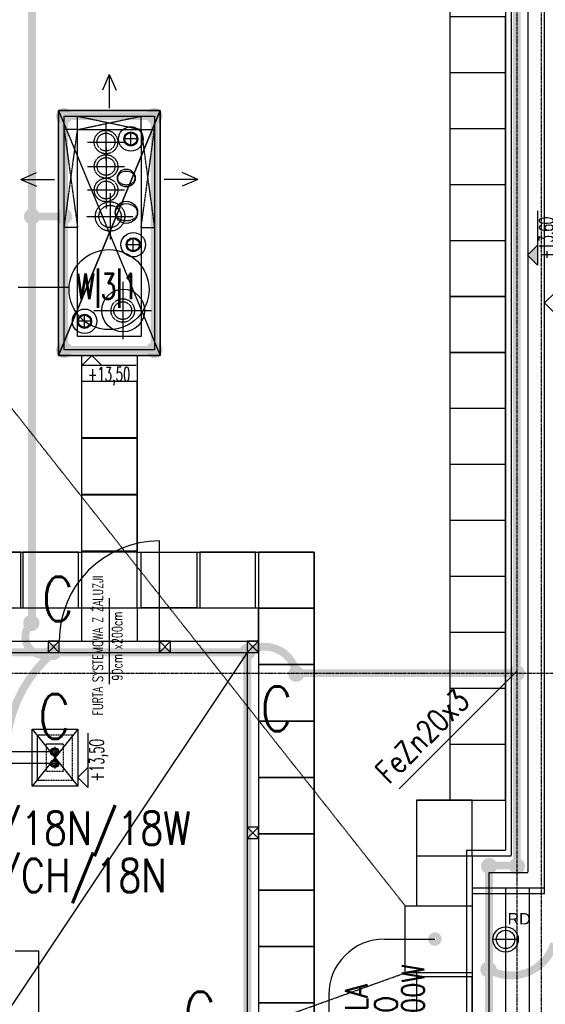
# Model space of a CAD drawing. Extents: x 3880 to 129921, y -116796 to -57711.
# Tile 53 of 110: x 52962 to 53433, y -94540 to -93656. Entities that reach past the tile are written whole.
import ezdxf
from ezdxf.enums import TextEntityAlignment as Align

# ---------------------------------------------------------------- set-up
doc = ezdxf.new("R2010")
doc.units = 0
doc.header["$LTSCALE"] = 2
for name, pattern in [('CENTER', [2, 1.25, -0.25, 0.25, -0.25]), ('DASHED', [0.75, 0.5, -0.25]), ('DASHED2', [0.375, 0.25, -0.125])]:
    doc.linetypes.add(name, pattern=pattern)
doc.layers.get('0').update_dxf_attribs({"color": 101, "linetype": 'CONTINUOUS'})
for name, color, linetype in [('Drz-widok', 5, 'CONTINUOUS'), ('E35', 6, 'CONTINUOUS'), ('E50', 3, 'CONTINUOUS'), ('FLUID-W.1', 7, 'CONTINUOUS'), ('FLUID-W.1a', 7, 'CONTINUOUS'), ('Ins-co', 2, 'CONTINUOUS'), ('Ins-kan', 54, 'CONTINUOUS'), ('Ins-went', 141, 'CONTINUOUS'), ('Ins-wod', 152, 'CONTINUOUS'), ('m-went-urządzenia', 51, 'CONTINUOUS'), ('Opis-rzedne', 52, 'CONTINUOUS'), ('Os-osie glowne', 1, 'CENTER'), ('Pzt-chodniki-hatch', 252, 'CONTINUOUS'), ('Sc-metal', 141, 'CONTINUOUS'), ('Sch-opis', 51, 'CONTINUOUS'), ('W-idok', 9, 'CONTINUOUS'), ('W-izol-w', 144, 'CONTINUOUS'), ('W-widok-spadki', 61, 'CONTINUOUS')]:
    doc.layers.add(name, color=color, linetype=linetype)
doc.styles.add('dwg_opis podstawowy', font='romans.shx', dxfattribs={"width": 0.9})
doc.styles.add('ROMANS', font='romans', dxfattribs={"width": 0.85})
doc.styles.add('TYTUL2', font='ARIAL.TTF')

# ---------------------------------------------------------------- blocks, each defined once
blk = doc.blocks.new('dwg_kota kons 50')
blk.add_hatch(color=256).paths.add_polyline_path([(9, 8.999999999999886), (-9, 9), (0, 0)])
blk.add_lwpolyline([(39.75, 9), (-9, 9), (0, 0), (9, 9)])
at = {"style": 'dwg_opis podstawowy', "width": 0.6}
blk.add_attdef('KOTA_KONS', text='', height=12.75, dxfattribs=at).set_placement((15.375, 8.25), align=Align.BOTTOM_CENTER)
blk = doc.blocks.new('dwg_kota arch 50')
blk.add_lwpolyline([(39.75, 9), (-9, 9), (0, 0), (9, 9)])
at = {"style": 'dwg_opis podstawowy', "width": 0.6}
blk.add_attdef('KOTA_ARCH', text='', height=12.75, dxfattribs=at).set_placement((15.375, 8.25), align=Align.BOTTOM_CENTER)
blk = doc.blocks.new('_kdjkgjksjhgkfhh')
for p, q in [((1.746229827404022e-10, 11.25), (-1.746229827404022e-10, -11.25)), ((-11.25, 1.746229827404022e-10), (11.25, -1.746229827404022e-10))]:
    blk.add_line(p, q)
for centre, radius in [((-5.820766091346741e-11, -2.91038304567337e-11), 11.34407736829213), ((-5.820766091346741e-11, 0), 8.25)]:
    blk.add_circle(centre, radius)
blk = doc.blocks.new('*U75')
at = {"color": 0, "linetype": 'ByBlock', "lineweight": -2}
blk.add_circle((0, 0), 80, dxfattribs=at)
at = {"color": 4, "linetype": 'DASHED'}
blk.add_ellipse((0, 0), major_axis=(0, 80), ratio=0.75, start_param=0, end_param=3.141592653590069, dxfattribs=at)
at = {"color": 4, "linetype": 'Continuous'}
blk.add_ellipse((0, 0), major_axis=(0, 80), ratio=0.75, start_param=3.141592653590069, end_param=6.283185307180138, dxfattribs=at)
blk = doc.blocks.new('*U90')
at = {"color": 0, "linetype": 'ByBlock', "lineweight": -2}
blk.add_circle((0, 0), 100, dxfattribs=at)
at = {"color": 4, "linetype": 'DASHED'}
blk.add_ellipse((0, 0), major_axis=(0, 100), ratio=0.75, start_param=0, end_param=3.141592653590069, dxfattribs=at)
at = {"color": 4, "linetype": 'Continuous'}
blk.add_ellipse((0, 0), major_axis=(0, 100), ratio=0.75, start_param=3.141592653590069, end_param=6.283185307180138, dxfattribs=at)
blk = doc.blocks.new('_STRZAŁKA_WENT')
for q in [(-6.022442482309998, -14.01365349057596), (0, -30.23793542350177), (6.022442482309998, -14.01365349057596)]:
    blk.add_line((0, 0), q)

msp = doc.modelspace()

# ---------------------------------------------------------------- linework, layer by layer
at = {"layer": 'Drz-widok'}
for points in [[(53087.04745537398, -94224.32081246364), (53087.04745537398, -94124.32081246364)], [(53042.04745537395, -94175.75675183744), (53042.04745537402, -94252.88487308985)]]:
    msp.add_lwpolyline(points, dxfattribs=at)
msp.add_arc((53087.04745537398, -94214.32081246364), 90, 90, 180, dxfattribs=at)
at = {"layer": 'E35'}
msp.add_line((53301.96035796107, -94346.78675183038), (53407.54745537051, -94241.19965441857), dxfattribs=at)
msp.add_line((53301.96035796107, -94346.78675183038), (53407.54745537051, -94241.19965441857), dxfattribs=at)
at = {"layer": 'E50'}
for p, q in [((53005.93570200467, -93896.74758778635), (52960.33868801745, -93896.74758778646)), ((53288.87251827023, -94481.73733860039), (53334.05583282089, -94481.73733860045)), ((52957.6943433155, -94492.4208124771), (52978.8566557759, -94492.4208124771)), ((52978.85014587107, -94956.42786292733), (52978.85665574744, -94492.42284205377)), ((53238.87251827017, -94531.73733860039), (53238.87251827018, -94818.84519448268))]:
    msp.add_line(p, q, dxfattribs=at)
at = {"layer": 'E50', "const_width": 7}
for points in [[(53407.54745537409, -92085.02178322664), (53407.54745537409, -94415.76508060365)], [(52972.67687179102, -93493.02178322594), (52972.67687179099, -94198.0905899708)], [(53001.54745537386, -93743.02178322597), (53082.54745537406, -93743.02178322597), (53082.54745537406, -93952.77865387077), (53001.54745537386, -93952.77865387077), (53001.54745537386, -93743.02178322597)], [(53001.54745537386, -93833.02178322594), (52972.67687179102, -93833.02178322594)], [(53210.02340869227, -94243.02178322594), (53407.54745537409, -94243.02178322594)], [(53407.54745537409, -94415.76508060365), (53382.60342608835, -94415.76508060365), (53382.54745537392, -95122.24324588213)]]:
    msp.add_lwpolyline(points, dxfattribs=at)
for points in [[(52997.79745537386, -93743.02178322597, -1), (53005.29745537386, -93743.02178322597, -1)], [(53078.79745537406, -93743.02178322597, -1), (53086.29745537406, -93743.02178322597, -1)], [(52968.96383083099, -93833.02178322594, -1), (52976.46383083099, -93833.02178322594, -1)], [(52997.79745537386, -93833.02178322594, -1), (53005.29745537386, -93833.02178322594, -1)], [(52997.79745537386, -93952.77865387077, -1), (53005.29745537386, -93952.77865387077, -1)], [(53078.79745537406, -93952.77865387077, -1), (53086.29745537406, -93952.77865387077, -1)], [(52968.2552412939, -94197.97516938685, -1), (52975.7552412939, -94197.97516938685, -1)], [(52988.29745537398, -94223.97469894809, -1), (52995.79745537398, -94223.97469894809, -1)], [(52988.29745537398, -94223.97469894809, -1), (52995.79745537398, -94223.97469894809, -1)], [(53162.07002503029, -94223.97469894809, -1), (53169.57002503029, -94223.97469894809, -1)], [(53213.50903522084, -94243.52806445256, -1), (53206.00903522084, -94243.52806445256, -1)], [(53382.73114025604, -94412.41417267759, -1), (53382.73114025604, -94419.91417267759, -1)], [(53407.67516954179, -94412.41417267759, -1), (53407.67516954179, -94419.91417267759, -1)], [(53334.05583282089, -94479.23733860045, -1), (53334.05583282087, -94484.23733860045, -1)], [(53382.14552070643, -94512.83351290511, -1), (53382.14552070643, -94505.33351290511, -1)]]:
    msp.add_lwpolyline(points, format="xyb", close=True, dxfattribs=at)
for points in [[(52992.04745537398, -94223.97469894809, -0.9270405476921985), (52972.0052412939, -94198.3212829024, -2.218329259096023)], [(52950.86485329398, -94332.36082039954, -0.2610144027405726), (52992.04745537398, -94224.32081246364, -2.218329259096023)], [(53165.82002503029, -94223.97469894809, -0.5319426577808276), (53209.57308941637, -94242.51032043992, -2.218329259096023)], [(53440.96694545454, -94485.86856437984, -0.4803074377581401), (53382.59495006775, -94509.121882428, -2.218329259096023)]]:
    msp.add_lwpolyline(points, format="xyb", dxfattribs=at)
at = {"layer": 'E50', "linetype": 'DASHED2', "ltscale": 100, "const_width": 7}
msp.add_lwpolyline([(52523.54745537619, -95187.26857215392), (53165.82002503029, -95187.26857215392), (53165.82002503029, -94224.32081246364), (52445.73832643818, -94224.32081246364), (52445.73832643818, -94867.0217832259), (52523.54745537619, -94867.0217832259), (52523.54745537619, -95187.26857215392)], dxfattribs=at)
at = {"layer": 'E50', "ltscale": 15, "const_width": 7}
msp.add_lwpolyline([(53407.6384193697, -94246.7706798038, 1), (53407.45649137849, -94239.27288664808, 1)], format="xyb", close=True, dxfattribs=at)
at = {"layer": 'E50', "color": 6}
msp.add_circle((53041.79341468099, -93898.66245617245), 35.90880503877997, dxfattribs=at)
at = {"layer": 'E50'}
msp.add_arc((53288.87251827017, -94531.73733860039), 50, 89.99999999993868, 179.9999999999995, dxfattribs=at)
at = {"layer": 'Ins-co'}
for p, q in [((52993.04745545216, -94309.29555311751, -4.8144589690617e-07), (52993.04786673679, -94318.01555310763, -4.814467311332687e-07)), ((52988.6876610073, -94313.65575054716, -4.721748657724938e-07), (52952.04433465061, -94313.65575054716, -4.721748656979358e-07)), ((52988.68766109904, -94313.65575054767, -4.814463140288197e-07), (52997.40766108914, -94313.65533926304, -4.814463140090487e-07)), ((52993.04805474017, -94319.82595478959, -9.580155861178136e-09), (52993.0484660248, -94328.5459547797, -9.580990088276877e-09)), ((52988.68826029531, -94324.18615221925), (52952.04435966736, -94324.18615221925)), ((52988.68826038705, -94324.18615221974, -9.580572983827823e-09), (52997.40826037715, -94324.18574093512, -9.58057296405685e-09))]:
    msp.add_line(p, q, dxfattribs=at)
for centre, radius in [((52993.04766109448, -94313.65555311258, -4.814463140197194e-07), 3.623770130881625), ((52993.04766109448, -94313.65555311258, -4.814463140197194e-07), 2.559999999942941), ((52993.04766109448, -94313.65555311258, -4.814463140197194e-07), 2.07999999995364), ((52993.04826038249, -94324.18595478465, -9.580572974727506e-09), 3.623770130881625), ((52993.04826038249, -94324.18595478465, -9.580572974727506e-09), 2.559999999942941), ((52993.04826038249, -94324.18595478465, -9.580572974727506e-09), 2.07999999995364)]:
    msp.add_circle(centre, radius, dxfattribs=at)
at = {"layer": 'Ins-kan', "linetype": 'Continuous', "ltscale": 0.3}
for p, q in [((53061.31707510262, -93769.78741743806), (53061.31707510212, -93757.18741743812)), ((53067.61707510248, -93763.48741743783), (53055.01707510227, -93763.48741743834)), ((53069.78363482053, -93858.37154022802), (53057.18363482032, -93858.37154022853)), ((53063.48363482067, -93864.67154022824), (53063.48363482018, -93852.07154022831)), ((53019.88043504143, -93933.4689733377), (53019.88043504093, -93920.86897333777)), ((53026.18043504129, -93927.16897333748), (53013.58043504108, -93927.16897333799))]:
    msp.add_line(p, q, dxfattribs=at)
for centre, radius in [((53061.31707510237, -93763.4874174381), 11), ((53061.31707510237, -93763.4874174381), 6.299999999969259), ((53061.31707510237, -93763.4874174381), 5.5), ((53063.48363482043, -93858.37154022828), 11), ((53063.48363482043, -93858.37154022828), 6.299999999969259), ((53063.48363482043, -93858.37154022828), 5.5), ((53019.88043504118, -93927.16897333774), 11), ((53019.88043504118, -93927.16897333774), 6.299999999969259), ((53019.88043504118, -93927.16897333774), 5.5)]:
    msp.add_circle(centre, radius, dxfattribs=at)
at = {"layer": 'Ins-went', "linetype": 'DASHED', "ltscale": 0.3}
for p, q in [((53039.00973420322, -93749.61571761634), (53039.00973420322, -93782.87187351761)), ((53022.3816562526, -93766.24379556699), (53055.63781215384, -93766.24379556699)), ((53039.10745534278, -93771.51498324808), (53039.10745534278, -93804.77113914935)), ((53039.10745534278, -93771.51498324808), (53039.10745534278, -93804.77113914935)), ((53022.47937739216, -93788.14306119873), (53055.73553329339, -93788.14306119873)), ((53022.47937739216, -93788.14306119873), (53055.73553329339, -93788.14306119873)), ((53039.10745534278, -93792.63498324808), (53039.10745534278, -93825.89113914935)), ((53039.10745534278, -93792.63498324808), (53039.10745534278, -93825.89113914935)), ((53022.47937739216, -93809.26306119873), (53055.73553329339, -93809.26306119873)), ((53022.47937739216, -93809.26306119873), (53055.73553329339, -93809.26306119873)), ((53042.6815467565, -93812.23796376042), (53042.6815467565, -93853.808158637)), ((53042.6815467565, -93812.23796376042), (53042.6815467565, -93853.808158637)), ((53021.89644931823, -93833.0230611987), (53063.46664419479, -93833.0230611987)), ((53021.89644931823, -93833.0230611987), (53063.46664419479, -93833.0230611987)), ((53054.07242010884, -93891.73318648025), (53054.07242010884, -93943.30976930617)), ((53054.07242010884, -93891.73318648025), (53054.07242010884, -93943.30976930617)), ((53054.07242010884, -93900.8933999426), (53054.07242010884, -93934.14955584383)), ((53054.07242010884, -93900.8933999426), (53054.07242010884, -93934.14955584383)), ((53028.28412869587, -93917.52147789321), (53079.8607115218, -93917.52147789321)), ((53028.28412869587, -93917.52147789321), (53079.8607115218, -93917.52147789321)), ((53037.44434215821, -93917.52147789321), (53070.70049805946, -93917.52147789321)), ((53037.44434215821, -93917.52147789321), (53070.70049805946, -93917.52147789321))]:
    msp.add_line(p, q, dxfattribs=at)
for centre, radius in [((53039.00973420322, -93766.24379556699), 10.56), ((53039.00973420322, -93766.24379556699), 8), ((53039.10745534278, -93788.14306119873), 10.56), ((53039.10745534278, -93788.14306119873), 10.56), ((53039.10745534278, -93788.14306119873), 8), ((53039.10745534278, -93788.14306119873), 8), ((53039.10745534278, -93809.26306119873), 10.56), ((53039.10745534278, -93809.26306119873), 10.56), ((53039.10745534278, -93809.26306119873), 8), ((53039.10745534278, -93809.26306119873), 8), ((53042.6815467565, -93833.0230611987), 13.2), ((53042.6815467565, -93833.0230611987), 13.2), ((53042.6815467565, -93833.0230611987), 10), ((53042.6815467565, -93833.0230611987), 10), ((53054.07242010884, -93917.52147789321), 10.56), ((53054.07242010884, -93917.52147789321), 10.56), ((53054.07242010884, -93917.52147789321), 8), ((53054.07242010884, -93917.52147789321), 8)]:
    msp.add_circle(centre, radius, dxfattribs=at)
at = {"layer": 'Ins-went'}
msp.add_circle((53054.41953265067, -93917.52147789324), 19.1830857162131, dxfattribs=at)
at = {"layer": 'm-went-urządzenia'}
for p, q in [((52996.54745537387, -93738.02178322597), (52996.54745537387, -93957.77865387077)), ((52996.54745537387, -93738.02178322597), (53087.54745537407, -93957.77865387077)), ((53087.54745537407, -93957.77865387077), (53087.54745537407, -93738.02178322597)), ((52996.54745537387, -93957.77865387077), (53087.54745537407, -93957.77865387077))]:
    msp.add_line(p, q, dxfattribs=at)
at = {"layer": 'Os-osie glowne'}
for points in [[(53407.54745537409, -91070.84812541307), (53407.54745537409, -96575.01790659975)], [(53429.5474553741, -91070.84812541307), (53429.5474553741, -96575.01790659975)], [(50525.54745538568, -94243.02178322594), (62792.54745596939, -94243.02178322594)]]:
    msp.add_lwpolyline(points, dxfattribs=at)
at = {"layer": 'Pzt-chodniki-hatch'}
msp.add_line((53225.82002503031, -94134.32081246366), (53225.8200250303, -95247.26857215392), dxfattribs=at)
for points in [[(53347.54745537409, -93653.77178322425), (53347.54745537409, -93703.77178322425), (53397.54745537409, -93703.77178322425), (53397.54745537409, -93653.77178322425)], [(53347.54745537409, -93704.02178322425), (53347.54745537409, -93754.02178322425), (53397.54745537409, -93754.02178322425), (53397.54745537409, -93704.02178322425)], [(53347.54745537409, -93754.27178322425), (53347.54745537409, -93804.27178322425), (53397.54745537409, -93804.27178322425), (53397.54745537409, -93754.27178322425)], [(53347.54745537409, -93804.52178322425), (53347.54745537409, -93854.52178322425), (53397.54745537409, -93854.52178322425), (53397.54745537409, -93804.52178322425)], [(53347.54745537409, -93854.77178322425), (53347.54745537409, -93904.77178322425), (53397.54745537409, -93904.77178322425), (53397.54745537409, -93854.77178322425)], [(53347.54745537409, -93905.02178322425), (53347.54745537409, -93955.02178322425), (53397.54745537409, -93955.02178322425), (53397.54745537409, -93905.02178322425)], [(53347.54745537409, -93955.27178322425), (53347.54745537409, -94005.27178322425), (53397.54745537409, -94005.27178322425), (53397.54745537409, -93955.27178322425)], [(53017.04745537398, -93981.32081246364), (53017.04745537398, -94031.32081246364), (53067.04745537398, -94031.32081246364), (53067.04745537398, -93981.32081246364)], [(53347.54745537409, -94005.52178322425), (53347.54745537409, -94055.52178322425), (53397.54745537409, -94055.52178322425), (53397.54745537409, -94005.52178322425)], [(53017.04745537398, -94032.32081246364), (53017.04745537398, -94082.32081246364), (53067.04745537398, -94082.32081246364), (53067.04745537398, -94032.32081246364)], [(53347.54745537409, -94055.77178322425), (53347.54745537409, -94105.77178322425), (53397.54745537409, -94105.77178322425), (53397.54745537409, -94055.77178322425)], [(53017.04745537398, -94083.32081246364), (53017.04745537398, -94133.32081246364), (53067.04745537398, -94133.32081246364), (53067.04745537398, -94083.32081246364)], [(53347.54745537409, -94106.02178322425), (53347.54745537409, -94156.02178322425), (53397.54745537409, -94156.02178322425), (53397.54745537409, -94106.02178322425)], [(52912.71035004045, -94134.32081246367), (52912.71035004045, -94184.32081246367), (52962.71035004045, -94184.32081246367), (52962.71035004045, -94134.32081246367)], [(52964.51035004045, -94134.32081246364), (52964.51035004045, -94184.32081246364), (53014.51035004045, -94184.32081246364), (53014.51035004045, -94134.32081246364)], [(53017.04745537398, -94134.32081246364), (53017.04745537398, -94184.32081246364), (53067.04745537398, -94184.32081246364), (53067.04745537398, -94134.32081246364)], [(53120.50002503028, -94134.32081246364), (53120.50002503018, -94184.32081246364), (53070.50002503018, -94184.32081246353), (53070.50002503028, -94134.32081246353)], [(53123.16002503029, -94134.32081246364), (53123.16002503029, -94184.32081246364), (53173.16002503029, -94184.32081246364), (53173.16002503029, -94134.32081246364)], [(53175.8200250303, -94134.32081246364), (53175.8200250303, -94184.32081246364), (53225.8200250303, -94184.32081246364), (53225.8200250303, -94134.32081246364)], [(53347.54745537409, -94156.27178322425), (53347.54745537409, -94206.27178322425), (53397.54745537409, -94206.27178322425), (53397.54745537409, -94156.27178322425)], [(53175.8200250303, -94185.0685721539), (53175.8200250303, -94235.0685721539), (53225.8200250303, -94235.0685721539), (53225.8200250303, -94185.0685721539)], [(53347.54745537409, -94206.52178322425), (53347.54745537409, -94256.52178322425), (53397.54745537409, -94256.52178322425), (53397.54745537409, -94206.52178322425)], [(53175.8200250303, -94235.6785721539), (53175.8200250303, -94285.6785721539), (53225.8200250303, -94285.6785721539), (53225.8200250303, -94235.6785721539)], [(53347.54745537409, -94256.77178322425), (53347.54745537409, -94306.77178322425), (53397.54745537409, -94306.77178322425), (53397.54745537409, -94256.77178322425)], [(53175.8200250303, -94286.2885721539), (53175.8200250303, -94336.2885721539), (53225.8200250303, -94336.2885721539), (53225.8200250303, -94286.2885721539)], [(53347.54745537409, -94307.02178322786), (53347.54745537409, -94357.02178322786), (53397.54745537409, -94357.02178322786), (53397.54745537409, -94307.02178322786)], [(53175.8200250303, -94336.8985721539), (53175.8200250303, -94386.8985721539), (53225.8200250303, -94386.8985721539), (53225.8200250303, -94336.8985721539)], [(53317.54745537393, -94357.02178322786), (53317.54745537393, -94407.02178322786), (53367.54745537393, -94407.02178322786), (53367.54745537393, -94357.02178322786)], [(53175.8200250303, -94387.5085721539), (53175.8200250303, -94437.5085721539), (53225.8200250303, -94437.5085721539), (53225.8200250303, -94387.5085721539)], [(53175.8200250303, -94438.11857215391), (53175.8200250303, -94488.11857215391), (53225.8200250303, -94488.11857215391), (53225.8200250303, -94438.11857215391)], [(53175.8200250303, -94488.72857215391), (53175.8200250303, -94538.72857215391), (53225.8200250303, -94538.72857215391), (53225.8200250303, -94488.72857215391)], [(53317.54745537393, -94515.6432458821), (53317.54745537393, -94565.6432458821), (53367.54745537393, -94565.6432458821), (53367.54745537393, -94515.6432458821)], [(53175.8200250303, -94539.33857215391), (53175.8200250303, -94589.33857215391), (53225.8200250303, -94589.33857215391), (53225.8200250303, -94539.33857215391)]]:
    msp.add_lwpolyline(points, close=True, dxfattribs=at)
for points in [[(53317.54745537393, -94357.02178322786), (53347.54745537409, -94357.02178322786)], [(53317.54745537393, -94357.02178322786), (53317.54745537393, -94452.02178323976)]]:
    msp.add_lwpolyline(points, dxfattribs=at)
at = {"layer": 'Sc-metal'}
for points in [[(53175.8200250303, -95197.26857215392), (52495.0474553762, -95197.26857215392), (52495.0474553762, -94895.52178322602), (52435.73832643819, -94895.52178322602), (52435.73832643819, -94214.32081246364), (53175.8200250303, -94214.32081246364)], [(52987.04745537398, -94214.32081246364), (52987.04745537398, -94224.32081246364), (52997.04745537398, -94224.32081246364), (52997.04745537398, -94214.32081246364)], [(53087.04745537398, -94214.32081246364), (53087.04745537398, -94224.32081246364), (53097.04745537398, -94224.32081246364), (53097.04745537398, -94214.32081246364)], [(53165.8200250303, -94214.32081246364), (53165.8200250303, -94224.32081246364), (53175.8200250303, -94224.32081246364), (53175.8200250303, -94214.32081246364)], [(53165.8200250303, -95187.26857215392), (52505.0474553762, -95187.26857215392), (52505.04745537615, -94885.52178322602), (52505.04745537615, -94885.52178322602), (52445.73832643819, -94885.52178322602), (52445.73832643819, -94224.32081246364), (53165.8200250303, -94224.32081246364), (53165.8200250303, -95187.26857215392)], [(53165.8200250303, -94381.32081246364), (53165.8200250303, -94391.32081246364), (53175.8200250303, -94391.32081246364), (53175.8200250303, -94381.32081246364)]]:
    msp.add_lwpolyline(points, close=True, dxfattribs=at)
for points in [[(52987.04745537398, -94214.32081246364), (52997.04745537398, -94224.32081246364)], [(52997.04745537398, -94214.32081246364), (52987.04745537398, -94224.32081246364)], [(53087.04745537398, -94214.32081246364), (53097.04745537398, -94224.32081246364)], [(53097.04745537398, -94214.32081246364), (53087.04745537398, -94224.32081246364)], [(53165.8200250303, -94214.32081246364), (53175.8200250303, -94224.32081246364)], [(53175.8200250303, -94214.32081246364), (53165.8200250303, -94224.32081246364)], [(53165.8200250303, -94224.32081246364), (52523.5474553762, -95187.26857215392)], [(53165.8200250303, -94381.32081246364), (53175.8200250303, -94391.32081246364)], [(53175.8200250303, -94381.32081246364), (53165.8200250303, -94391.32081246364)]]:
    msp.add_lwpolyline(points, dxfattribs=at)
at = {"layer": 'W-idok'}
for p, q in [((52444.7103500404, -94134.32081246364), (53017.04745537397, -94134.32081246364)), ((53067.04745537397, -94134.32081246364), (53225.82002503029, -94134.32081246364)), ((52435.73832643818, -94184.32081246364), (53017.04745537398, -94184.32081246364)), ((53067.04745537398, -94184.32081246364), (53175.8200250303, -94184.32081246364))]:
    msp.add_line(p, q, dxfattribs=at)
at = {"layer": 'W-idok', "linetype": 'DASHED', "ltscale": 0.5}
for points in [[(53417.54745537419, -91233.02178322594), (53417.54745537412, -94422.02178322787)], [(53402.54745537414, -91248.02178322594), (53402.5474553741, -94407.02178322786)], [(53013.54745537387, -93755.02178322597), (53013.54745537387, -93743.02178322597)], [(53013.54745537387, -93755.02178322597), (53070.54745537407, -93743.02178322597)], [(53013.54745537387, -93743.02178322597), (53070.54745537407, -93755.02178322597)], [(53070.54745537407, -93755.02178322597), (53070.54745537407, -93743.02178322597)], [(53013.54745537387, -93755.02178322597), (53001.54745537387, -93755.02178322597)], [(53001.54745537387, -93843.02178951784), (53013.54745537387, -93755.02178322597)], [(53001.54745537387, -93755.02178322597), (53013.54745537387, -93843.02178951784)], [(53070.54745537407, -93755.02178322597), (53082.54745537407, -93755.02178322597)], [(53070.54745537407, -93755.02178322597), (53082.54745537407, -93843.02178951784)], [(53070.54745537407, -93843.02178951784), (53082.54745537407, -93755.02178322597)], [(53013.54745537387, -93843.02178951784), (53001.54745537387, -93843.02178951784)], [(53070.54745537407, -93843.02178951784), (53082.54745537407, -93843.02178951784)], [(53367.54745537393, -94407.02178322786), (53402.5474553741, -94407.02178322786)], [(53367.54745537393, -94407.02178322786), (53367.54745537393, -95137.24324588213)], [(53382.54745537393, -94422.02178322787), (53417.54745537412, -94422.02178322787)], [(53382.54745537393, -94422.02178322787), (53382.54745537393, -95122.24324588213)]]:
    msp.add_lwpolyline(points, dxfattribs=at)
at = {"layer": 'W-idok'}
for points in [[(53347.54745537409, -93503.02178322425), (53347.54745537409, -94357.02178322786)], [(52996.54745537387, -93738.02178322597), (53087.54745537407, -93957.77865387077)], [(53017.04745537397, -93957.77865387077), (53017.04745537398, -94134.32081246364)], [(53067.04745537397, -93957.77865387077), (53067.04745537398, -94134.32081246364)], [(53017.04745537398, -94184.32081246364), (53017.04745537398, -94214.32081246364)], [(53067.04745537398, -94184.32081246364), (53067.04745537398, -94214.32081246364)], [(53175.8200250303, -94214.32081246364), (53175.8200250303, -94184.32081246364)], [(53317.54745537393, -94512.02178323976), (53317.54745537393, -95187.24324588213)]]:
    msp.add_lwpolyline(points, dxfattribs=at)
at = {"layer": 'W-idok', "linetype": 'DASHED', "ltscale": 0.5}
for points in [[(53001.54745537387, -93743.02178322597), (53082.54745537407, -93743.02178322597), (53082.54745537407, -93952.77865387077), (53001.54745537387, -93952.77865387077)], [(53013.54745537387, -93755.02178322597), (53070.54745537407, -93755.02178322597), (53070.54745537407, -93940.77865387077), (53013.54745537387, -93940.77865387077)]]:
    msp.add_lwpolyline(points, close=True, dxfattribs=at)
at = {"layer": 'W-idok', "linetype": 'DASHED'}
for points in [[(52977.73832643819, -94298.32081246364), (53008.73832643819, -94298.32081246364), (53008.73832643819, -94339.32081246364), (52977.73832643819, -94339.32081246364)], [(52985.73832643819, -94306.32081246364), (53000.73832643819, -94306.32081246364), (53000.73832643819, -94331.32081246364), (52985.73832643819, -94331.32081246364)]]:
    msp.add_lwpolyline(points, close=True, dxfattribs=at)
at = {"layer": 'W-idok'}
msp.add_lwpolyline([(53367.54745537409, -94452.02178323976), (53367.54745537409, -94512.02178323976), (53307.54745537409, -94512.02178323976), (53307.54745537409, -94452.02178323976)], close=True, dxfattribs=at)
at = {"layer": 'W-izol-w', "linetype": 'Continuous'}
for p, q in [((53432.54745537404, -94441.02178322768), (53432.54745537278, -92023.52178322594)), ((53087.54745537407, -93738.02178322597), (52996.54745537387, -93738.02178322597)), ((52996.54745537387, -93957.77865387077), (53087.54745537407, -93738.02178322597)), ((53087.54745537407, -93738.02178322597), (52996.54745537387, -93738.02178322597)), ((53087.54745537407, -93738.02178322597), (52996.54745537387, -93738.02178322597)), ((52996.54745537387, -93738.02178322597), (52996.54745537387, -93957.77865387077)), ((52996.54745537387, -93957.77865387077), (53087.54745537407, -93738.02178322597)), ((53087.54745537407, -93738.02178322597), (52996.54745537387, -93738.02178322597)), ((52996.54745537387, -93738.02178322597), (53087.54745537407, -93957.77865387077)), ((53087.54745537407, -93957.77865387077), (53087.54745537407, -93738.02178322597)), ((52996.54745537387, -93957.77865387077), (53087.54745537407, -93957.77865387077))]:
    msp.add_line(p, q, dxfattribs=at)
for points in [[(53397.54745537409, -91253.02178322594), (53397.54745537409, -94402.02178322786)], [(53087.54745537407, -93738.02178322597), (52996.54745537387, -93957.77865387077)], [(52972.73832643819, -94293.32081246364), (53013.73832643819, -94344.32081246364)], [(53013.73832643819, -94293.32081246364), (52972.73832643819, -94344.32081246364)], [(53362.54745537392, -94402.02178322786), (53397.54745537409, -94402.02178322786)], [(53362.54745537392, -94402.02178322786), (53362.54745537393, -95142.24324588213)], [(53432.54745537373, -94436.02178322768), (53367.54745537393, -94436.02178322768)], [(53432.54745537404, -94441.02178322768), (53367.54745537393, -94441.02178322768)], [(53397.54745537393, -94436.02178322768), (53397.54745537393, -95108.02178322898)], [(53418.54745537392, -94436.02178322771), (53418.54745537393, -95108.02178322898)]]:
    msp.add_lwpolyline(points, dxfattribs=at)
for points in [[(52996.54745537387, -93738.02178322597), (53087.54745537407, -93738.02178322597), (53087.54745537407, -93957.77865387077), (52996.54745537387, -93957.77865387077)], [(52972.73832643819, -94293.32081246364), (53013.73832643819, -94293.32081246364), (53013.73832643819, -94344.32081246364), (52972.73832643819, -94344.32081246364)]]:
    msp.add_lwpolyline(points, close=True, dxfattribs=at)
at = {"layer": 'W-widok-spadki', "linetype": 'DASHED', "ltscale": 0.5}
for points in [[(53307.54745537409, -94452.02178323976), (52591.5474553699, -93546.02178322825)], [(53118.54745537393, -94579.86682360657), (53307.54745537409, -94512.02178323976)]]:
    msp.add_lwpolyline(points, dxfattribs=at)

# ---------------------------------------------------------------- block references
at = {"layer": 'FLUID-W.1', "color": 1, "linetype": 'Continuous', "xscale": 0.1000000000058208, "yscale": 0.1000000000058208, "zscale": 0.1, "rotation": 90}
msp.add_blockref('*U90', (53057.37416815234, -93829.30045893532), dxfattribs=at)
at = {"layer": 'FLUID-W.1a', "color": 1, "linetype": 'Continuous', "xscale": 0.1000000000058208, "yscale": 0.1000000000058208, "zscale": 0.1, "rotation": 90}
msp.add_blockref('*U75', (53057.28674287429, -93798.53879759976), dxfattribs=at)
at = {"layer": 'Ins-went'}
msp.add_blockref('_STRZAŁKA_WENT', (53042.04745537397, -93705.62863695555), dxfattribs=at)
at = {"layer": 'Ins-went', "rotation": 90}
msp.add_blockref('_STRZAŁKA_WENT', (52962.60516502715, -93799.72008593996), dxfattribs=at)
at = {"layer": 'Ins-went', "xscale": -1, "rotation": 270}
msp.add_blockref('_STRZAŁKA_WENT', (53121.48974572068, -93799.72008594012), dxfattribs=at)
at = {"layer": 'Ins-wod', "rotation": 270}
msp.add_blockref('_kdjkgjksjhgkfhh', (53397.54745537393, -94482.02178323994), dxfattribs=at)
at = {"layer": 'Opis-rzedne'}
ref = msp.add_blockref('dwg_kota kons 50', (53417.14662870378, -93867.81778455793), dxfattribs=dict(at, xscale=-1, rotation=270))
ref.add_attrib('KOTA_KONS', '+13,60', dxfattribs={"layer": '0', "height": 12.75, "rotation": 90, "style": 'dwg_opis podstawowy', "width": 0.6}).set_placement((53444.21805727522, -93852.44278455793), align=Align.BOTTOM_CENTER)
ref = msp.add_blockref('dwg_kota arch 50', (53432.54745537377, -93910.71555450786), dxfattribs=dict(at, xscale=-1, rotation=270))
ref.add_attrib('KOTA_ARCH', '+13,65', dxfattribs={"layer": '0', "height": 12.75, "rotation": 90, "style": 'dwg_opis podstawowy', "width": 0.6}).set_placement((53459.6188839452, -93895.34055450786), align=Align.BOTTOM_CENTER)
ref = msp.add_blockref('dwg_kota arch 50', (53026.45194632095, -93957.77865387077), dxfattribs=dict(at, xscale=-1, rotation=180))
ref.add_attrib('KOTA_ARCH', '+13,50', dxfattribs={"layer": '0', "height": 12.75000000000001, "style": 'dwg_opis podstawowy', "width": 0.6}).set_placement((53041.82694632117, -93984.85008244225), align=Align.BOTTOM_CENTER)
ref = msp.add_blockref('dwg_kota arch 50', (53013.73832643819, -94336.63501214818), dxfattribs=dict(at, xscale=-1, rotation=270))
ref.add_attrib('KOTA_ARCH', '+13,50', dxfattribs={"layer": '0', "height": 12.75000000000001, "rotation": 90, "style": 'dwg_opis podstawowy', "width": 0.6}).set_placement((53040.80975500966, -94321.26001214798), align=Align.BOTTOM_CENTER)

# ---------------------------------------------------------------- texts
at = {"layer": 'E35', "style": 'ROMANS', "width": 0.7}
msp.add_text('W|3|1', height=23, dxfattribs=at).set_placement((53012.31628488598, -93907.27244700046))
at = {"layer": 'E35', "style": 'ROMANS', "width": 0.8}
msp.add_text('FeZn20x3', height=19.99999999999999, rotation=45.00000000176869, dxfattribs=at).set_placement((53293.00587511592, -94343.32277441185))
for s, p in [('ZASIL. KABLA ', (53263.65808611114, -94586.57961145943)), ('L=2.0m;P=100W', (53317.52032692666, -94594.86652454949)), ('GRZEJNEGO', (53290.21478108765, -94594.86652454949))]:
    msp.add_text(s, height=20, rotation=89.9999999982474, dxfattribs=at).set_placement(p, align=Align.MIDDLE)
at = {"layer": 'E50', "ltscale": 50, "style": 'ROMANS', "width": 0.8}
for p in [(52981.46007699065, -94196.42082179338), (53177.58254866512, -94295.00506104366), (52978.31030372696, -94301.8663313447), (53108.60786270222, -94568.97644809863)]:
    msp.add_text('C', height=40, dxfattribs=at).set_placement(p)
at = {"layer": 'E50', "style": 'ROMANS', "width": 0.8}
for s, p in [('R/18N/18W', (52918.58421256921, -94397.2239493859)), ('R/CH/18N', (52918.5842125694, -94439.63069188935))]:
    msp.add_text(s, height=30, rotation=1.927148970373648e-09, dxfattribs=at).set_placement(p)
at = {"layer": 'Ins-wod', "insert": (53399.35368923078, -94458.41934290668), "char_height": 10.21230123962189, "width": 1336.217489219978, "attachment_point": 1, "style": 'TYTUL2'}
msp.add_mtext('RD', dxfattribs=at)
at = {"layer": 'Sch-opis', "style": 'ROMANS', "width": 0.7}
for s, p in [('FURTA SYSTEMOWA Z ŻALUZJI', (53036.20816500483, -94280.99570365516)), ('90cm x200cm', (53053.65531928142, -94249.65705313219))]:
    msp.add_text(s, height=9, rotation=90, dxfattribs=at).set_placement(p)

doc.saveas('drawing.dxf')
